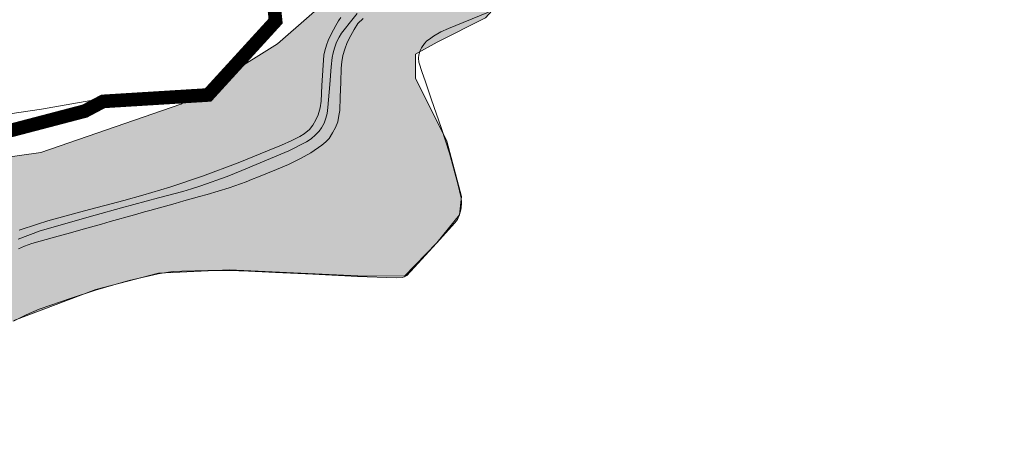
# Model space of a CAD drawing. Header units: metres. Extents: x 578835 to 593571, y 248557 to 255108.
# Tile 52 of 251: x 582793 to 583226, y 248789 to 248979. Entities that reach past the tile are written whole.
import ezdxf

# ---------------------------------------------------------------- set-up
doc = ezdxf.new("R2010")
doc.units = ezdxf.units.M
doc.linetypes.add('CACHEX2', pattern=[0.75, 0.5, -0.25])
doc.linetypes.add('SOLID_LINE', pattern=[0])
for name, color, linetype, lineweight in [('Cad-HYDROGRAPHI_COURS_D_EAU28', 5, 'SOLID_LINE', 0), ('Cad-PARCELLAIRE_PARCELLE1', 250, 'SOLID_LINE', 0), ('Cad-RESEAU_ROUT_LIMITE_DE_VOIE_P23', 8, 'SOLID_LINE', 0), ('PLU', 7, 'CACHEX2', 5), ('PPRI global - contour', 152, 'Continuous', 5), ('PPRI global - hachures', 152, 'Continuous', 5)]:
    doc.layers.add(name, color=color, linetype=linetype, lineweight=lineweight)

msp = doc.modelspace()

# ---------------------------------------------------------------- hatches: boundary and pattern name
at = {"layer": 'PPRI global - hachures', "ltscale": 0.4}
h = msp.add_hatch(dxfattribs=at)
h.set_pattern_fill('ANSI36', color=256, scale=2, style=0)
h.paths.add_polyline_path([(582226.48, 249330.93), (582240.31, 249335.18), (582271.16, 249205.47), (582295.62, 249110.84), (582307.32, 249042.79), (582332.85, 248993.88), (582367.95, 248932.21), (582408.37, 248887.56), (582442.41, 248883.31), (582484.96, 248883.31), (582549.84, 248887.56), (582624.3, 248902.44), (582672.16, 248909.89), (582733.86, 248910.95), (582801.93, 248920.52), (582863.62, 248941.78), (582906.17, 248968.36), (582983.82, 249036.41), (583026.37, 249086.38), (583052.96, 249111.9), (583068.91, 249136.36), (583110.57, 249166.24), (583157.38, 249180.06), (583178.65, 249202.39), (583219.07, 249254.49), (583244.6, 249284.26), (583286.08, 249317.22), (583320.12, 249352.31), (583341.39, 249383.14), (583394.58, 249327.85), (583260.55, 249216.21), (583242.47, 249213.02), (583236.09, 249206.65), (583236.09, 249198.14), (583197.8, 249158.8), (583191.41, 249146.04), (583190.35, 249130.09), (583092.49, 249077.99), (583057.39, 249045.03), (583025.48, 249017.39), (583009.53, 248992.94), (582997.66, 248979.77), (582976.39, 248969.14), (582966.81, 248963.83), (582966.81, 248953.19), (582980.64, 248925.55), (582987.02, 248901.1), (582986.21, 248893.03), (582976.2, 248880.84), (582962.04, 248866.06), (582941.46, 248866.29), (582884.95, 248868.83), (582853.7, 248867.43), (582826.13, 248860.22), (582790.01, 248846.54), (582766.07, 248831.9), (582751.46, 248811.27), (582736.63, 248791.46), (582723.53, 248789.48), (582688.61, 248794.66), (582621.52, 248802.93), (582549.31, 248810.21), (582516.67, 248819.16), (582479.25, 248824.54), (582443.22, 248827.45), (582401.96, 248830.71), (582365.44, 248834.62), (582338.73, 248841.31), (582334.77, 248855.08), (582334.7, 248861.95), (582338.55, 248879.8), (582329.72, 248899.69), (582310, 248930.15), (582275.34, 248998.73), (582253.91, 249033.96), (582244.46, 249051.11), (582241.37, 249061.64), (582245.06, 249090.18), (582241.37, 249140.98), (582229.44, 249222.96), (582211.27, 249310.47), (582206.83, 249329.49)])

# ---------------------------------------------------------------- linework, layer by layer
at = {"layer": 'Cad-HYDROGRAPHI_COURS_D_EAU28'}
for points in [[(582789.92, 248846.26), (582795.55, 248849.07), (582801.27, 248851.55), (582806.31, 248853.42), (582814.82, 248856.24), (582826.06, 248859.97), (582833.07, 248861.99), (582840.79, 248864.2), (582853.58, 248867.16), (582858.13, 248867.88), (582860.18, 248868.16), (582863.95, 248868.37), (582875.47, 248868.65), (582884.88, 248868.54), (582893.32, 248868.24), (582905.16, 248867.67), (582921.63, 248866.92), (582941.34, 248866.01), (582958.55, 248865.32), (582960.92, 248865.52), (582961.97, 248865.83), (582962.99, 248866.47), (582964.66, 248868.17), (582976.07, 248880.61), (582984.16, 248889.53), (582985.27, 248891.06), (582986.12, 248892.8), (582986.7, 248894.65), (582986.99, 248896.12), (582987.13, 248898.35), (582986.95, 248900.57), (582985.44, 248906.8), (582981.76, 248920.21), (582978.22, 248931.05), (582973.75, 248944.17), (582971.03, 248952.08), (582969.82, 248955.66), (582968.37, 248960.22), (582968.22, 248962), (582968.34, 248963.56), (582968.85, 248965.38), (582969.49, 248966.56), (582970.81, 248968.56), (582971.8, 248969.64), (582972.97, 248970.41), (582974.84, 248971.68), (582978.06, 248973.63), (582981.39, 248975.13), (582987.78, 248977.67), (582999.03, 248982.28)], [(582792.03, 248882.44), (582801.7, 248886.03), (582825.87, 248892.95), (582837.48, 248896.15), (582853.76, 248900.62), (582864.41, 248903.4), (582868.2, 248904.5), (582872.29, 248905.84), (582883.99, 248909.94), (582890.37, 248912.58), (582911.09, 248921.22), (582918.92, 248925.23), (582920.88, 248926.5), (582922.87, 248928.23), (582924.38, 248929.91), (582925.49, 248931.45), (582926.65, 248933.45), (582927.37, 248935.63), (582927.95, 248937.68), (582928.31, 248940.27), (582929.2, 248950.38), (582929.78, 248958.23), (582930.18, 248962.28), (582930.66, 248964.43), (582931.24, 248966.49), (582932.09, 248969.01), (582933.23, 248971.22), (582934.32, 248973.1), (582935.43, 248974.53), (582938.27, 248978), (582941.18, 248981.7)], [(582941.18, 248981.7), (582938.27, 248978), (582935.43, 248974.53), (582934.32, 248973.1), (582933.23, 248971.22), (582932.09, 248969.01), (582931.24, 248966.49), (582930.66, 248964.43), (582930.18, 248962.28), (582929.78, 248958.23), (582929.2, 248950.38), (582928.31, 248940.27), (582927.95, 248937.68), (582927.37, 248935.63), (582926.65, 248933.45), (582925.49, 248931.45), (582924.38, 248929.91), (582922.87, 248928.23), (582920.88, 248926.5), (582918.92, 248925.23), (582911.09, 248921.22), (582890.37, 248912.58), (582883.99, 248909.94), (582872.29, 248905.84), (582868.2, 248904.5), (582864.41, 248903.4), (582853.76, 248900.62), (582837.48, 248896.15), (582825.87, 248892.95), (582801.7, 248886.03), (582792.03, 248882.44)], [(582933.99, 248979.99), (582932.96, 248978.45), (582931.74, 248976.34), (582929.73, 248972.61), (582928.48, 248969.82), (582927.66, 248967.75), (582926.89, 248965.24), (582926.46, 248963.41), (582925.68, 248949.97), (582925.26, 248943.14), (582924.84, 248940.2), (582923.95, 248937.12), (582922.98, 248934.92), (582921.69, 248932.59), (582920.12, 248930.67), (582917.89, 248928.7), (582915.93, 248927.54), (582912.36, 248925.79), (582907.91, 248923.75), (582901.77, 248921.23), (582888.84, 248916.03), (582873.09, 248910.14), (582858.73, 248905.27), (582846.83, 248901.71), (582838.43, 248899.45), (582821.18, 248894.79), (582804.96, 248890.42), (582800.46, 248889.05), (582792.43, 248886.37)]]:
    msp.add_lwpolyline(points, dxfattribs=at)
at = {"layer": 'Cad-PARCELLAIRE_PARCELLE1'}
for points in [[(582779.13, 248936.2), (582802.27, 248939.58), (582823.97, 248943.39), (582826.35, 248943.59), (582836.56, 248943.66), (582843.77, 248943.26), (582856.78, 248942.56), (582859.43, 248945.46), (582865.05, 248946.26), (582867.53, 248946.13), (582872.39, 248945.2), (582874.86, 248945.29), (582877.24, 248946.38), (582885.27, 248954.97), (582894.57, 248965.11), (582901.45, 248972.59), (582905.52, 248977.17), (582905.79, 248978.86), (582903.24, 248984.78)], [(582903.24, 248984.78), (582905.79, 248978.86), (582905.52, 248977.17), (582901.45, 248972.59), (582894.57, 248965.11), (582885.27, 248954.97), (582877.24, 248946.38), (582874.86, 248945.29), (582872.39, 248945.2), (582867.53, 248946.13), (582865.05, 248946.26), (582859.43, 248945.46), (582856.78, 248942.56), (582843.77, 248943.26), (582836.56, 248943.66), (582826.35, 248943.59), (582823.97, 248943.39), (582802.27, 248939.58), (582779.13, 248936.2)], [(582792.43, 248886.37), (582800.46, 248889.05), (582804.96, 248890.42), (582821.18, 248894.79), (582838.43, 248899.45), (582846.83, 248901.71), (582858.73, 248905.27), (582873.09, 248910.14), (582888.84, 248916.03), (582901.77, 248921.23), (582907.91, 248923.75), (582912.36, 248925.79), (582915.93, 248927.54), (582917.89, 248928.7), (582920.12, 248930.67), (582921.69, 248932.59), (582922.98, 248934.92), (582923.95, 248937.12), (582924.84, 248940.2), (582925.26, 248943.14), (582925.68, 248949.97), (582926.46, 248963.41), (582926.89, 248965.24), (582927.66, 248967.75), (582928.48, 248969.82), (582929.73, 248972.61), (582931.74, 248976.34), (582932.96, 248978.45), (582933.99, 248979.99)]]:
    msp.add_lwpolyline(points, dxfattribs=at)
at = {"layer": 'Cad-RESEAU_ROUT_LIMITE_DE_VOIE_P23'}
msp.add_lwpolyline([(582943.76, 248979.5), (582941.5, 248977.27), (582939.81, 248974.61), (582938.44, 248971.97), (582936.73, 248968.9), (582935.71, 248966.04), (582934.91, 248963.17), (582934.4, 248960.45), (582934.19, 248957.7), (582933.92, 248951.47), (582933.67, 248944.89), (582933.53, 248939.03), (582933.17, 248936.86), (582932.73, 248934), (582931.67, 248931.58), (582930.36, 248929.13), (582928.89, 248926.71), (582927.45, 248925.29), (582925.57, 248923.75), (582920.82, 248920.38), (582916.21, 248917.87), (582910.9, 248915.28), (582905.7, 248913.09), (582897.69, 248909.78), (582894.73, 248908.6), (582892.27, 248907.65), (582884.87, 248904.99), (582875.22, 248902.08), (582871.78, 248901.15), (582864.87, 248899.28), (582861.09, 248898.11), (582849.88, 248895.02), (582847.57, 248894.36), (582843.18, 248893.11), (582832.46, 248890.12), (582828.65, 248889.03), (582820.51, 248886.76), (582815.07, 248885.22), (582807.98, 248883.26), (582797.97, 248880.45), (582794.78, 248879.31), (582792.12, 248878.2)], dxfattribs=at)
at = {"layer": 'PLU', "color": 7, "ltscale": 2, "const_width": 6}
msp.add_lwpolyline([(582354.11, 248929.93), (582419.43, 248861.96), (582445.13, 248854.47), (582465.49, 248856.93), (582531.91, 248888.55), (582586.49, 248894.68), (582671.76, 248890.52), (582772.71, 248926.03), (582821.31, 248938.76), (582829.33, 248943.01), (582875.56, 248945.84), (582905.28, 248978.37), (582904.33, 248987.33), (582915.18, 249009.97), (583000.17, 249086.91), (583088.51, 249153), (583092.13, 249164.57), (583311.11, 249383.76), (583341.9, 249393.66), (583363.68, 249423.61), (583400.71, 249474.51), (583414.56, 249504.8)], dxfattribs=at)
at = {"layer": 'PPRI global - contour'}
for points in [[(582367.95, 248932.21), (582408.37, 248887.56), (582442.41, 248883.31), (582484.96, 248883.31), (582549.84, 248887.56), (582624.3, 248902.44), (582672.16, 248909.89), (582733.86, 248910.95), (582801.93, 248920.52), (582863.62, 248941.78), (582906.17, 248968.36), (582983.82, 249036.41), (583026.37, 249086.38), (583052.96, 249111.9), (583068.91, 249136.36), (583110.57, 249166.24), (583157.38, 249180.06), (583178.65, 249202.39), (583219.07, 249254.49), (583244.6, 249284.26)], [(583236.09, 249198.14), (583197.8, 249158.8), (583191.41, 249146.04), (583190.35, 249130.09), (583092.49, 249077.99), (583057.39, 249045.03), (583025.48, 249017.39), (583009.53, 248992.94), (582997.66, 248979.77), (582976.39, 248969.14), (582966.81, 248963.83), (582966.81, 248953.19), (582980.64, 248925.55), (582987.02, 248901.1), (582986.21, 248893.03), (582976.2, 248880.84), (582962.04, 248866.06), (582941.46, 248866.29), (582884.95, 248868.83), (582853.7, 248867.43), (582826.13, 248860.22), (582790.01, 248846.54)]]:
    msp.add_lwpolyline(points, dxfattribs=at).dxf.unprotected_set("ltscale", 0)

doc.saveas('drawing.dxf')
